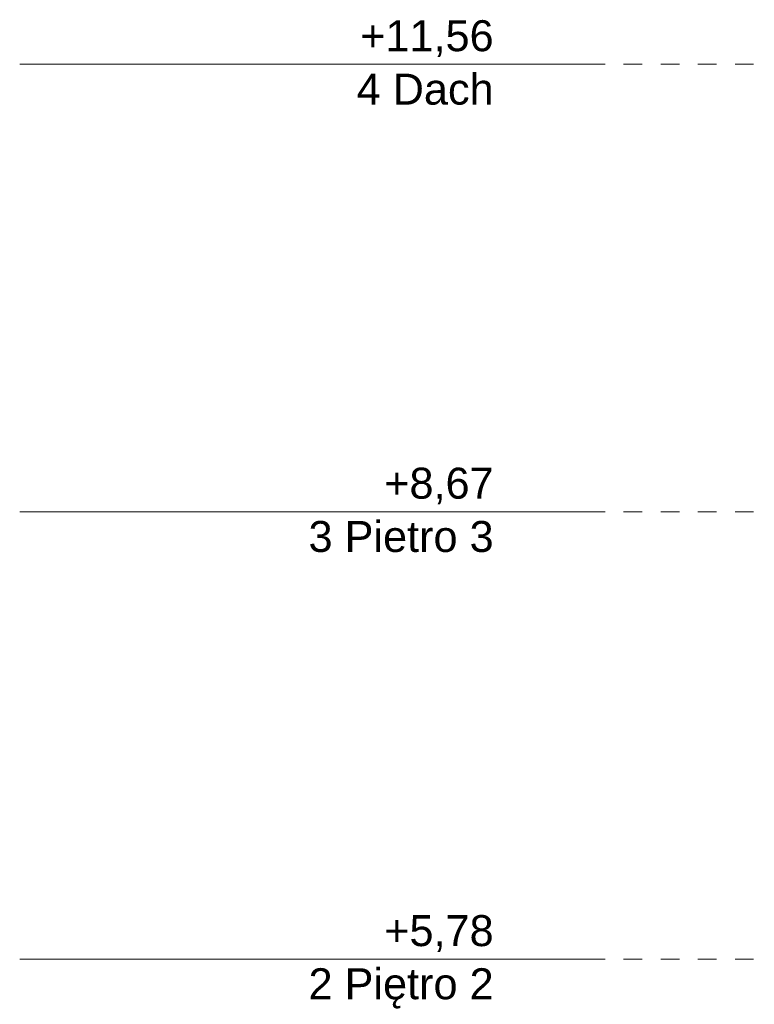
# Model space of a CAD drawing. Header units: millimetres. Extents: x 92668 to 123324, y -8921 to 14506.
# Tile 22 of 133: x 92668 to 97414, y 5488 to 11848. Entities that reach past the tile are written whole.
import ezdxf

# ---------------------------------------------------------------- set-up
doc = ezdxf.new("R2010")
doc.units = ezdxf.units.MM
doc.header["$MEASUREMENT"] = 0
doc.linetypes.add('Przerywana', pattern=[240, 120, -120])
doc.layers.add('0_Nr_pióra__45', color=7, linetype='Continuous', lineweight=15, true_color=0x40a5ff)
doc.layers.add('0_Nr_pióra__85', color=7, linetype='Continuous', lineweight=13, true_color=0x80c2ff)
doc.styles.add('STYL_AUTOMATYCZNY_1', font='arial.ttf')

# ---------------------------------------------------------------- blocks, each defined once
blk = doc.blocks.new('B Przekrój_STORY_MARKER')
at = {"layer": '0_Nr_pióra__45', "color": 161, "linetype": 'Continuous', "lineweight": 15, "true_color": 0x40a5ff}
for p, q in [((92667.8, 11560), (95729.8, 11560)), ((95929.8, 11560), (95729.8, 11560)), ((95929.8, 11560), (96129.8, 11560)), ((96229.8, 11560), (96129.8, 11560)), ((96329.8, 11560), (96229.8, 11560)), ((92667.8, 8670), (95729.8, 8670)), ((95929.8, 8670), (95729.8, 8670)), ((95929.8, 8670), (96129.8, 8670)), ((96229.8, 8670), (96129.8, 8670)), ((96329.8, 8670), (96229.8, 8670)), ((92667.8, 5780), (95729.8, 5780)), ((95929.8, 5780), (95729.8, 5780)), ((95929.8, 5780), (96129.8, 5780)), ((96229.8, 5780), (96129.8, 5780)), ((96329.8, 5780), (96229.8, 5780))]:
    blk.add_line(p, q, dxfattribs=at)
at = {"layer": '0_Nr_pióra__85', "color": 151, "linetype": 'Przerywana', "lineweight": 13, "true_color": 0x80c2ff}
for p, q in [((96329.8, 11560), (119661.6, 11560)), ((96329.8, 8670), (119661.6, 8670)), ((96329.8, 5780), (119661.6, 5780))]:
    blk.add_line(p, q, dxfattribs=at)
at = {"layer": '0_Nr_pióra__45', "color": 161, "lineweight": 15, "true_color": 0x40a5ff, "char_height": 200, "attachment_point": 3, "style": 'STYL_AUTOMATYCZNY_1'}
for s, insert, line_spacing_factor in [('\\A1;{\\pqr;\\pt0;\\fArial|b0|i0|c238|p0;\\W1.000000;+11,56\\P\\pqr;\\pt0;\\fArial|b0|i0|c238|p0;\\W1.000000;4\\fArial|b0|i0|c238|p0;\\W1.000000; \\fArial|b0|i0|c238|p0;\\W1.000000;Dach}', (95729.8, 11844.3), 1.034704), ('\\A1;{\\pqr;\\pt0;\\fArial|b0|i0|c238|p0;\\W1.000000;+8,67\\P\\pqr;\\pt0;\\fArial|b0|i0|c238|p0;\\W1.000000;3\\fArial|b0|i0|c238|p0;\\W1.000000; \\fArial|b0|i0|c238|p0;\\W1.000000;Pietro 3}', (95729.8, 8954.3), 1.032442), ('\\A1;{\\pqr;\\pt0;\\fArial|b0|i0|c238|p0;\\W1.000000;+5,78\\P\\pqr;\\pt0;\\fArial|b0|i0|c238|p0;\\W1.000000;2\\fArial|b0|i0|c238|p0;\\W1.000000; \\fArial|b0|i0|c238|p0;\\W1.000000;Piętro 2}', (95729.8, 6064.3), 1.029083)]:
    blk.add_mtext(s, dxfattribs=dict(at, insert=insert, line_spacing_factor=line_spacing_factor))

msp = doc.modelspace()

# ---------------------------------------------------------------- block references
at = {"linetype": 'Continuous', "lineweight": 0}
msp.add_blockref('B Przekrój_STORY_MARKER', (0, 0), dxfattribs=at)

doc.saveas('drawing.dxf')
